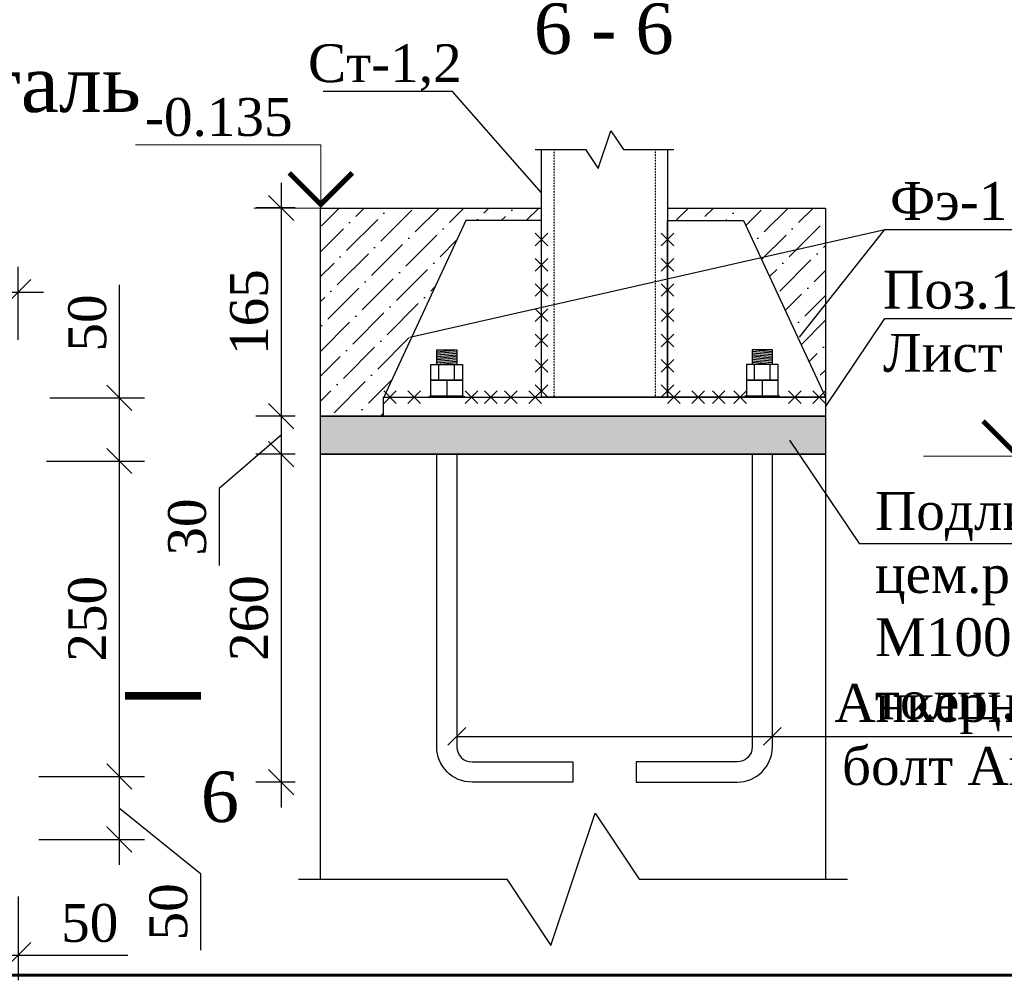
# Model space of a CAD drawing. Header units: millimetres. Extents: x 2063114 to 14983986, y -126020516 to 213791.
# Tile 154 of 256: x 2343014 to 2350815, y -1494544 to -1486930. Entities that reach past the tile are written whole.
import ezdxf
from ezdxf.enums import TextEntityAlignment as Align

# ---------------------------------------------------------------- set-up
doc = ezdxf.new("R2010")
doc.units = ezdxf.units.MM
doc.linetypes.add('ACAD_ISO03W100', pattern=[30, 12, -18])
doc.layers.get('Defpoints').update_dxf_attribs({"color": 6, "lineweight": 35})
doc.styles.get("Standard").update_dxf_attribs({"font": 'arial.ttf'})
doc.styles.add('TIMES', font='times.ttf')
doc.styles.add('Times New Roman', font='times.ttf')
doc.dimstyles.new('10', dxfattribs={"dimtxt": 300, "dimasz": 200, "dimexe": 200, "dimexo": 200, "dimgap": 100, "dimtad": 1, "dimlfac": 0.1, "dimtxsty": 'Standard', "dimblk": 'OBLIQUE', "dimcen": 200, "dimdle": 200, "dimclrd": 256, "dimclre": 256, "dimclrt": 256, "dimadec": 0, "dimazin": 0, "dimtfac": 1, "dimtmove": 0, "dimatfit": 3, "dimldrblk": 'OBLIQUE', "dimfxl": 1, "dimlwd": -1, "dimlwe": -1, "dimarcsym": 0})

# ---------------------------------------------------------------- blocks, each defined once
blk = doc.blocks.new('12231')
at = {"color": 7, "insert": (-9796.994, 322526.388), "char_height": 450, "width": 5059.36845, "attachment_point": 1, "style": 'TIMES'}
blk.add_mtext('\\pi101.56599;Закладная деталь \\P\\pi1964.99425;Зд-1', dxfattribs=at)
blk = doc.blocks.new('15416')
at = {"color": 7, "insert": (1062.358, 317825.55), "char_height": 300, "width": 1955.05479, "attachment_point": 1, "style": 'TIMES'}
blk.add_mtext('\\pi3.23035;Анкерный \\P\\pi63.90087;болт Ан-1  ', dxfattribs=at)
blk = doc.blocks.new('_Oblique')
at = {"color": 0, "linetype": 'ByBlock', "lineweight": -2}
blk.add_line((-0.5, -0.5), (0.5, 0.5), dxfattribs=at)
blk = doc.blocks.new('*D84')
at = {"transparency": 16777216}
for p, q in [((7890.8, 315871.5), (7890.8, 315206.2)), ((8390.8, 315871.5), (8390.8, 315206.2)), ((7690.8, 315406.2), (8390.8, 315406.2)), ((8390.8, 315406.2), (9261, 315406.2))]:
    blk.add_line(p, q, dxfattribs=at)
at = {"layer": 'Defpoints', "color": 0, "transparency": 16777216}
for p in [(7890.8, 316071.5), (8390.8, 316071.5), (8390.8, 315406.2)]:
    blk.add_point(p, dxfattribs=at)
at = {"transparency": 16777216, "xscale": 200, "yscale": 200, "zscale": 200, "rotation": 180}
blk.add_blockref('_Oblique', (7890.8, 315406.2), dxfattribs=at)
at = {"transparency": 16777216, "xscale": 200, "yscale": 200, "zscale": 200}
blk.add_blockref('_Oblique', (8390.8, 315406.2), dxfattribs=at)
at = {"transparency": 16777216, "insert": (8958, 315658.8), "char_height": 300, "attachment_point": 5, "style": 'Times New Roman'}
blk.add_mtext('50', dxfattribs=at)
blk = doc.blocks.new('*D85')
at = {"transparency": 16777216}
for p, q in [((9192.5, 316121.5), (9192.5, 317021.5)), ((8553.7, 316821.5), (9392.5, 316821.5)), ((9192.5, 316571.5), (9835.1, 316051.9)), ((8553.7, 316321.5), (9392.5, 316321.5)), ((9835.1, 316051.9), (9835.1, 315445.9))]:
    blk.add_line(p, q, dxfattribs=at)
at = {"layer": 'Defpoints', "color": 0, "transparency": 16777216}
for p in [(8353.7, 316821.5), (9192.5, 316821.5), (8353.7, 316321.5)]:
    blk.add_point(p, dxfattribs=at)
at = {"transparency": 16777216, "xscale": 200, "yscale": 200, "zscale": 200}
for p, rotation in [((9192.5, 316821.5), 90), ((9192.5, 316321.5), 270)]:
    blk.add_blockref('_Oblique', p, dxfattribs=dict(at, rotation=rotation))
at = {"transparency": 16777216, "insert": (9582.5, 315748.9), "char_height": 300, "attachment_point": 5, "rotation": 90, "style": 'Times New Roman'}
blk.add_mtext('50', dxfattribs=at)
blk = doc.blocks.new('*D86')
at = {"transparency": 16777216}
for p, q in [((9192.5, 316621.5), (9192.5, 319521.5)), ((8615, 319321.5), (9392.5, 319321.5)), ((8615, 316821.5), (9392.5, 316821.5))]:
    blk.add_line(p, q, dxfattribs=at)
at = {"layer": 'Defpoints', "color": 0, "transparency": 16777216}
for p in [(8415, 319321.5), (9192.5, 319321.5), (8415, 316821.5)]:
    blk.add_point(p, dxfattribs=at)
at = {"transparency": 16777216, "xscale": 200, "yscale": 200, "zscale": 200}
for p, rotation in [((9192.5, 319321.5), 90), ((9192.5, 316821.5), 270)]:
    blk.add_blockref('_Oblique', p, dxfattribs=dict(at, rotation=rotation))
at = {"transparency": 16777216, "insert": (8939.9, 318071.5), "char_height": 300, "attachment_point": 5, "rotation": 90, "style": 'Times New Roman'}
blk.add_mtext('250', dxfattribs=at)
blk = doc.blocks.new('*D87')
at = {"transparency": 16777216}
for p, q in [((9192.5, 319821.5), (9192.5, 320718.6)), ((8641.9, 319821.5), (9392.5, 319821.5)), ((9192.5, 319121.5), (9192.5, 319821.5)), ((8641.9, 319321.5), (9392.5, 319321.5))]:
    blk.add_line(p, q, dxfattribs=at)
at = {"layer": 'Defpoints', "color": 0, "transparency": 16777216}
for p in [(8441.9, 319821.5), (9192.5, 319821.5), (8441.9, 319321.5)]:
    blk.add_point(p, dxfattribs=at)
at = {"transparency": 16777216, "xscale": 200, "yscale": 200, "zscale": 200}
for p, rotation in [((9192.5, 319821.5), 90), ((9192.5, 319321.5), 270)]:
    blk.add_blockref('_Oblique', p, dxfattribs=dict(at, rotation=rotation))
at = {"transparency": 16777216, "insert": (8939.9, 320415.6), "char_height": 300, "attachment_point": 5, "rotation": 90, "style": 'Times New Roman'}
blk.add_mtext('50', dxfattribs=at)
blk = doc.blocks.new('*D89')
at = {"transparency": 16777216}
for p, q in [((4890.8, 320282.8), (4890.8, 320860.5)), ((8390.8, 320282.8), (8390.8, 320860.5)), ((4690.8, 320660.5), (8590.8, 320660.5))]:
    blk.add_line(p, q, dxfattribs=at)
at = {"layer": 'Defpoints', "color": 0, "transparency": 16777216}
for p in [(8390.8, 320660.5), (4890.8, 320082.8), (8390.8, 320082.8)]:
    blk.add_point(p, dxfattribs=at)
at = {"transparency": 16777216, "xscale": 200, "yscale": 200, "zscale": 200, "rotation": 180}
blk.add_blockref('_Oblique', (4890.8, 320660.5), dxfattribs=at)
at = {"transparency": 16777216, "xscale": 200, "yscale": 200, "zscale": 200}
blk.add_blockref('_Oblique', (8390.8, 320660.5), dxfattribs=at)
at = {"transparency": 16777216, "insert": (6640.8, 320913.1), "char_height": 300, "attachment_point": 5, "style": 'Times New Roman'}
blk.add_mtext('350', dxfattribs=at)
blk = doc.blocks.new('*D109')
at = {"transparency": 16777216}
for p, q in [((10022.7, 321509.2), (10022.7, 319459.2)), ((10135.1, 321309.2), (9822.7, 321309.2)), ((10135.1, 319659.2), (9822.7, 319659.2))]:
    blk.add_line(p, q, dxfattribs=at)
at = {"layer": 'Defpoints', "color": 0, "transparency": 16777216}
for p in [(10335.1, 321309.2), (10022.7, 319659.2), (10335.1, 319659.2)]:
    blk.add_point(p, dxfattribs=at)
at = {"transparency": 16777216, "xscale": 200, "yscale": 200, "zscale": 200}
for p, rotation in [((10022.7, 321309.2), 90), ((10022.7, 319659.2), 270)]:
    blk.add_blockref('_Oblique', p, dxfattribs=dict(at, rotation=rotation))
at = {"transparency": 16777216, "insert": (9770.1, 320484.2), "char_height": 300, "attachment_point": 5, "rotation": 90, "style": 'Times New Roman'}
blk.add_mtext('165', dxfattribs=at)
blk = doc.blocks.new('*D110')
at = {"transparency": 16777216}
for p, q in [((10022.7, 319859.2), (10022.7, 319159.2)), ((10135.1, 319659.2), (9822.7, 319659.2)), ((10022.7, 319509.2), (9532.2, 319085)), ((10135.1, 319359.2), (9822.7, 319359.2)), ((9532.2, 319085), (9532.2, 318475.8))]:
    blk.add_line(p, q, dxfattribs=at)
at = {"layer": 'Defpoints', "color": 0, "transparency": 16777216}
for p in [(10335.1, 319659.2), (10022.7, 319359.2), (10335.1, 319359.2)]:
    blk.add_point(p, dxfattribs=at)
at = {"transparency": 16777216, "xscale": 200, "yscale": 200, "zscale": 200}
for p, rotation in [((10022.7, 319659.2), 90), ((10022.7, 319359.2), 270)]:
    blk.add_blockref('_Oblique', p, dxfattribs=dict(at, rotation=rotation))
at = {"transparency": 16777216, "insert": (9279.6, 318780.4), "char_height": 300, "attachment_point": 5, "rotation": 90, "style": 'Times New Roman'}
blk.add_mtext('30', dxfattribs=at)
blk = doc.blocks.new('*D111')
at = {"transparency": 16777216}
for p, q in [((10022.7, 319559.2), (10022.7, 316559.2)), ((10135.1, 319359.2), (9822.7, 319359.2)), ((10135.1, 316759.2), (9822.7, 316759.2))]:
    blk.add_line(p, q, dxfattribs=at)
at = {"layer": 'Defpoints', "color": 0, "transparency": 16777216}
for p in [(10335.1, 319359.2), (10022.7, 316759.2), (10335.1, 316759.2)]:
    blk.add_point(p, dxfattribs=at)
at = {"transparency": 16777216, "xscale": 200, "yscale": 200, "zscale": 200}
for p, rotation in [((10022.7, 319359.2), 90), ((10022.7, 316759.2), 270)]:
    blk.add_blockref('_Oblique', p, dxfattribs=dict(at, rotation=rotation))
at = {"transparency": 16777216, "insert": (9770.1, 318059.2), "char_height": 300, "attachment_point": 5, "rotation": 90, "style": 'Times New Roman'}
blk.add_mtext('260', dxfattribs=at)
blk = doc.blocks.new('*U1590')
at = {"color": 0, "lineweight": 60, "ltscale": 25}
blk.add_lwpolyline([(-57400, 41500), (-500, 41500), (-500, 500), (-57400, 500)], close=True, dxfattribs=at)
blk = doc.blocks.new('14641')
blk.add_lwpolyline([(9238.361, 317461.141, 60, 60, 0), (9838.361, 317461.141, 60, 60, 0), (9638.361, 317461.141, 0, 80, 0), (9638.361, 317061.141, 0, 0, 0), (9638.361, 316461.141, 0, 0, 0)], format="xyseb")
at = {"style": 'Times New Roman'}
blk.add_text('6', height=400, dxfattribs=at).set_placement((9838.361, 316861.141), align=Align.TOP_LEFT)
at = {"color": 7, "insert": (4258.89, 322537.724), "char_height": 450, "width": 5059.36845, "attachment_point": 1, "style": 'TIMES'}
blk.add_mtext('\\pi101.56599;Закладная деталь \\P\\pi1938.22785;Зд-2', dxfattribs=at)
dim = blk.add_linear_dim(base=(8390.839, 320660.461), p1=(4890.839, 320082.795), p2=(8390.839, 320082.795), dimstyle='10', override={"dimtxsty": 'Times New Roman'})
dim.commit()
dim.dimension.update_dxf_attribs({"geometry": '*D89', "text_midpoint": (6640.839, 320913.056)})
for base, p1, p2, override, picture, middle in [((9192.455, 319821.46), (8441.936, 319321.46), (8441.936, 319821.46), {"dimtxsty": 'Times New Roman'}, '*D87', (9192.455, 320415.613)), ((9192.455, 316821.46), (8353.684, 316321.46), (8353.684, 316821.46), {"dimtxsty": 'Times New Roman', "dimtmove": 1}, '*D85', (9835.062, 315951.859))]:
    dim = blk.add_linear_dim(base=base, p1=p1, p2=p2, angle=90, dimstyle='10', override=override)
    dim.commit()
    dim.dimension.update_dxf_attribs({"geometry": picture, "text_midpoint": middle, "dimtype": 128})
dim = blk.add_linear_dim(base=(9192.455, 319321.46), p1=(8414.99, 316821.46), p2=(8414.99, 319321.46), angle=90, dimstyle='10', override={"dimtxsty": 'Times New Roman'})
dim.commit()
dim.dimension.update_dxf_attribs({"geometry": '*D86', "text_midpoint": (8939.859, 318071.46)})
dim = blk.add_linear_dim(base=(8390.839, 315406.208), p1=(7890.839, 316071.46), p2=(8390.839, 316071.46), dimstyle='10', override={"dimtxsty": 'Times New Roman'})
dim.commit()
dim.dimension.update_dxf_attribs({"geometry": '*D84', "text_midpoint": (8958.02, 315406.208), "dimtype": 128})
blk = doc.blocks.new('141465')
h = blk.add_hatch()
h.set_pattern_fill('ANSI36', color=0, scale=44, style=0)
h.set_pattern_definition([(45, (-38199.15, 5452.7), (74.08711, 271.65275), [349.25, -69.85, 0, -69.85])])
h.paths.add_polyline_path([(11485.467, 321209.17), (12085.402, 321209.17), (12085.305, 321309.17), (10335.112, 321309.17), (10335.08, 319659.17), (10835.08, 319659.17), (10835.467, 319809.17)])
h.paths.add_polyline_path([(14335.08, 321309.17), (13085.08, 321309.17), (13085.08, 321209.17), (13685.209, 321209.17), (14335.08, 319809.17)])
at = {"lineweight": 9}
h = blk.add_hatch(dxfattribs=at)
h.set_pattern_fill('AR-CONC', color=0, scale=0.5, style=0)
h.set_pattern_definition([(50, (46388.03, 522818.666), (91.092334, -7.969543), [9.525, -104.775]), (355, (46388.03, 522818.67), (-17.621413, 95.52832), [7.62, -83.82]), (100.451, (46395.62, 522818), (73.47125, 87.558344), [8.095, -89.045]), (46.1842, (46388.03, 522844.07), (135.53952, -21.021164), [14.2875, -157.1625]), (96.6356, (46399.32, 522842.31), (118.70212, 123.71278), [12.1425, -133.5675]), (351.184, (46388.03, 522844.07), (118.7023, 123.71256), [11.43, -125.73]), (21, (46400.73, 522837.716), (75.80744, -51.13276), [9.525, -104.775]), (326, (46400.73, 522837.72), (30.901014, 92.093983), [7.62, -83.82]), (71.4514, (46407.05, 522833.455), (106.708245, 40.96143), [8.095, -89.045]), (37.5, (46388.03, 522818.666), (1.5443016, 42.2775194), [0, -82.804, 0, -85.09, 0, -84.1375]), (7.5, (46388.03, 522818.666), (33.409831, 50.090287), [0, -48.514, 0, -80.899, 0, -32.0675]), (327.5, (46359.71, 522818.666), (67.7952976, -2.864372), [0, -31.75, 0, -99.06, 0, -131.445]), (317.5, (46347.01, 522818.666), (74.06459, 12.713246), [0, -41.275, 0, -65.786, 0, -93.345])])
h.paths.add_polyline_path([(10335.08, 319659.17), (14335.08, 319659.17), (14335.08, 319359.17), (10335.08, 319359.17)])
for p, q in [((11041.575, 320285.996), (14805.192, 321137.661)), ((11272.58, 319944.17), (11272.58, 320069.17)), ((11397.58, 319944.17), (11397.58, 320069.17)), ((13772.58, 319944.17), (13772.58, 320069.17)), ((13897.58, 319944.17), (13897.58, 320069.17))]:
    blk.add_line(p, q)
at = {"lineweight": 30}
for p, q in [((12135.471, 321109.445), (12035.462, 321009.454)), ((12135.462, 321009.445), (12035.471, 321109.454)), ((13034.878, 321109.445), (13134.886, 321009.454)), ((13034.886, 321009.445), (13134.878, 321109.454)), ((12135.454, 320909.445), (12035.445, 320809.454)), ((12135.445, 320809.445), (12035.454, 320909.454)), ((13034.895, 320909.445), (13134.904, 320809.454)), ((13034.904, 320809.445), (13134.895, 320909.454)), ((12135.437, 320709.445), (12035.428, 320609.454)), ((12135.428, 320609.445), (12035.437, 320709.454)), ((13034.912, 320709.445), (13134.921, 320609.454)), ((13034.921, 320609.445), (13134.912, 320709.454)), ((12135.505, 320509.17), (12035.497, 320409.179)), ((12135.497, 320409.17), (12035.505, 320509.179)), ((13034.912, 320509.17), (13134.921, 320409.179)), ((13034.921, 320409.17), (13134.912, 320509.179)), ((12135.488, 320309.17), (12035.48, 320209.179)), ((12135.48, 320209.17), (12035.488, 320309.179)), ((13034.929, 320309.17), (13134.938, 320209.179)), ((13034.938, 320209.17), (13134.929, 320309.179)), ((12135.471, 320109.17), (12035.462, 320009.179)), ((12135.462, 320009.17), (12035.471, 320109.179)), ((13034.947, 320109.17), (13134.955, 320009.179)), ((13034.955, 320009.17), (13134.947, 320109.179)), ((10935.467, 319759.166), (10835.467, 319859.166)), ((10835.467, 319759.166), (10935.467, 319859.166)), ((11127.112, 319759.166), (11027.112, 319859.166)), ((11027.112, 319759.166), (11127.112, 319859.166)), ((11579.906, 319759.166), (11479.906, 319859.166)), ((11479.906, 319759.166), (11579.906, 319859.166)), ((11734.543, 319759.166), (11634.543, 319859.166)), ((11634.543, 319759.166), (11734.543, 319859.166)), ((11893.693, 319759.166), (11793.693, 319859.166)), ((11793.693, 319759.166), (11893.693, 319859.166)), ((12085.346, 319859.166), (11985.338, 319759.175)), ((12085.338, 319759.166), (11985.338, 319859.166)), ((11985.338, 319759.166), (12085.338, 319859.166)), ((12085.338, 319759.166), (11985.346, 319859.175)), ((12135.471, 319908.895), (12035.462, 319808.904)), ((12135.462, 319808.895), (12035.471, 319908.904)), ((13034.947, 319908.895), (13134.955, 319808.904)), ((13034.955, 319808.895), (13134.947, 319908.904)), ((13085.071, 319859.166), (13185.08, 319759.175)), ((13085.08, 319759.166), (13185.071, 319859.175)), ((13085.08, 319759.166), (13185.08, 319859.166)), ((13185.08, 319759.166), (13085.08, 319859.166)), ((13276.725, 319759.166), (13376.725, 319859.166)), ((13376.725, 319759.166), (13276.725, 319859.166)), ((13439.497, 319759.166), (13539.497, 319859.166)), ((13539.497, 319759.166), (13439.497, 319859.166)), ((13610.729, 319759.166), (13710.729, 319859.166)), ((13710.729, 319759.166), (13610.729, 319859.166)), ((14043.306, 319759.166), (14143.306, 319859.166)), ((14143.306, 319759.166), (14043.306, 319859.166)), ((14234.951, 319759.166), (14334.951, 319859.166)), ((14334.951, 319759.166), (14234.951, 319859.166))]:
    blk.add_line(p, q, dxfattribs=at)
for points in [[(12085.338, 321428.356), (11380.552, 322231.753), (10356.802, 322231.753)], [(12035.338, 321772.015), (12435.209, 321772.015), (12535.209, 321622.015), (12635.209, 321922.015), (12735.209, 321772.015), (13135.08, 321772.015)], [(13085.08, 321772.015), (13085.08, 319809.17), (12085.338, 319809.17), (12085.338, 321772.015)], [(13085.08, 321309.17), (14335.08, 321309.17), (14335.08, 319659.17), (10335.08, 319659.17), (10335.08, 321309.17), (12085.338, 321309.17)], [(12085.467, 321209.17), (11485.467, 321209.17), (10835.467, 319809.17), (12085.467, 319809.17), (12085.467, 321209.17)], [(13085.209, 321209.17), (13685.209, 321209.17), (14335.209, 319809.17), (13085.209, 319809.17), (13085.209, 321209.17)], [(14128.585, 320285.996), (14805.192, 321137.661), (15821.058, 321137.661)], [(14335.08, 319734.17), (14805.192, 320433.84), (15821.058, 320433.84)], [(11255.08, 320170.101), (11415.08, 320184.085)], [(11255.08, 320157.554), (11415.08, 320171.537)], [(13915.08, 320170.101), (13755.08, 320184.085)], [(13915.08, 320157.554), (13755.08, 320171.537)], [(11255.08, 320145.006), (11415.08, 320158.989)], [(11255.08, 320132.458), (11415.08, 320146.442)], [(11255.08, 320119.911), (11415.08, 320133.894)], [(11255.08, 320107.363), (11415.08, 320121.346)], [(11255.08, 320094.816), (11415.08, 320108.799)], [(11255.08, 320082.268), (11415.08, 320096.251)], [(11255.08, 320069.72), (11415.08, 320083.703)], [(13915.08, 320145.006), (13755.08, 320158.989)], [(13915.08, 320132.458), (13755.08, 320146.442)], [(13915.08, 320119.911), (13755.08, 320133.894)], [(13915.08, 320107.363), (13755.08, 320121.346)], [(13915.08, 320094.816), (13755.08, 320108.799)], [(13915.08, 320082.268), (13755.08, 320096.251)], [(13915.08, 320069.72), (13755.08, 320083.703)], [(11392.362, 320069.17), (11415.08, 320071.156)], [(13777.798, 320069.17), (13755.08, 320071.156)], [(11335.08, 319944.17), (11335.08, 319819.17)], [(13835.08, 319944.17), (13835.08, 319819.17)], [(14049.312, 319470.519), (14602.058, 318650.209), (17349.691, 318650.209)], [(10335.08, 315988.864), (10335.08, 319359.17), (14335.08, 319359.17), (14335.08, 315988.864)], [(11415.08, 317121.679), (16357.447, 317121.679)], [(10160.08, 315988.864), (11810.08, 315988.864), (12160.08, 315463.864), (12510.08, 316513.864), (12860.08, 315988.864), (14510.08, 315988.864)]]:
    blk.add_lwpolyline(points)
at = {"linetype": 'ACAD_ISO03W100', "ltscale": 0.1}
blk.add_lwpolyline([(12985.08, 321772.015), (12985.08, 319809.17), (12185.08, 319809.17), (12185.08, 321772.015)], dxfattribs=at)
at = {"lineweight": 30}
for points in [[(11255.08, 320069.17), (11255.08, 320184.17), (11415.08, 320184.17), (11415.08, 320069.17)], [(13915.08, 320069.17), (13915.08, 320184.17), (13755.08, 320184.17), (13755.08, 320069.17)], [(11485.791, 317192.39), (11344.369, 317050.968)], [(13985.791, 317192.39), (13844.369, 317050.968)]]:
    blk.add_lwpolyline(points, dxfattribs=at)
for points in [[(11210.08, 320069.17), (11460.08, 320069.17), (11460.08, 319944.17), (11210.08, 319944.17)], [(13960.08, 320069.17), (13710.08, 320069.17), (13710.08, 319944.17), (13960.08, 319944.17)], [(11210.08, 319944.17), (11460.08, 319944.17), (11460.08, 319819.17), (11210.08, 319819.17)], [(13960.08, 319944.17), (13710.08, 319944.17), (13710.08, 319819.17), (13960.08, 319819.17)], [(10835.08, 319809.17), (14335.08, 319809.17), (14335.08, 319659.17), (10835.08, 319659.17)], [(10835.08, 319809.17), (14335.08, 319809.17), (14335.08, 319659.17), (10835.08, 319659.17)], [(11197.58, 319819.17), (11472.58, 319819.17), (11472.58, 319809.17), (11197.58, 319809.17)], [(13972.58, 319819.17), (13697.58, 319819.17), (13697.58, 319809.17), (13972.58, 319809.17)], [(10335.08, 319659.17), (14335.08, 319659.17), (14335.08, 319359.17), (10335.08, 319359.17)]]:
    blk.add_lwpolyline(points, close=True)
for points in [[(11415.08, 319359.17), (11415.08, 317039.17, 0.41421356), (11535.08, 316919.17), (12335.08, 316919.17), (12335.08, 316759.17), (11535.08, 316759.17, -0.41421356), (11255.08, 317039.17), (11255.08, 319359.17)], [(13755.08, 319359.17), (13755.08, 317039.17, -0.41421356), (13635.08, 316919.17), (12835.08, 316919.17), (12835.08, 316759.17), (13635.08, 316759.17, 0.41421356), (13915.08, 317039.17), (13915.08, 319359.17)]]:
    blk.add_lwpolyline(points, format="xyb", dxfattribs=at)
at = {"style": 'Times New Roman'}
blk.add_text('6 - 6', height=400, dxfattribs=at).set_placement((12578.891, 322530.695), align=Align.CENTER)
at = {"color": 7, "char_height": 300, "attachment_point": 1, "style": 'TIMES'}
for s, insert, width in [('Ст-1,2', (10235.874, 322606.843), 613.38212), ('Фэ-1', (14846.81, 321515.232), 858.01081), ('Поз.1 \\PЛист', (14791.309, 320811.615), 1143.95169), ('Подливка из цем.р-ра М100\\Pтолщ. 30 мм', (14727.65, 319058.219), 2768.10454), ('\\pi3.23035;Анкерный \\P\\pi63.90087;болт Ан-1 ', (14402.392, 317536.803), 1955.05479)]:
    blk.add_mtext(s, dxfattribs=dict(at, insert=insert, width=width))
for base, p1, p2, override, picture, middle in [((10022.742, 319659.17), (10335.08, 321309.17), (10335.08, 319659.17), {"dimtxsty": 'Times New Roman'}, '*D109', (9770.147, 320484.17)), ((10022.742, 316759.17), (10335.08, 319359.17), (10335.08, 316759.17), {"dimtxsty": 'Times New Roman', "dimtmove": 1}, '*D111', (9770.147, 318059.17))]:
    dim = blk.add_linear_dim(base=base, p1=p1, p2=p2, angle=90, dimstyle='10', override=override)
    dim.commit()
    dim.dimension.update_dxf_attribs({"geometry": picture, "text_midpoint": middle})
dim = blk.add_linear_dim(base=(10022.742, 319359.17), p1=(10335.08, 319659.17), p2=(10335.08, 319359.17), angle=90, dimstyle='10', override={"dimtxsty": 'Times New Roman', "dimtmove": 1})
dim.commit()
dim.dimension.update_dxf_attribs({"geometry": '*D110', "text_midpoint": (9532.167, 318985.045), "dimtype": 128})

msp = doc.modelspace()

# ---------------------------------------------------------------- linework, layer by layer
at = {"color": 7, "lineweight": 13}
for p, q in [((2346121.6205, -1488422.86708), (2344870.1785, -1488422.86708)), ((2350174.73446, -1490390.55402), (2351426.17646, -1490390.55402))]:
    msp.add_line(p, q, dxfattribs=at)
msp.add_lwpolyline([(2345399.42902, -1488422.86708), (2345399.42902, -1487922.86708), (2343932.31792, -1487922.86708)], dxfattribs=at)
at = {"color": 7, "lineweight": 13, "const_width": 40}
for points in [[(2345649.42902, -1488144.58708), (2345399.42902, -1488394.58708), (2345149.42902, -1488144.58708)], [(2350646.92594, -1490112.27402), (2350896.92594, -1490362.27402), (2351146.92594, -1490112.27402)]]:
    msp.add_lwpolyline(points, dxfattribs=at)

# ---------------------------------------------------------------- block references
for name, p in [('*U1590', (2379792.08613, -1495001.43901)), ('141465', (2335062.45668, -1809732.03746)), ('15416', (2334331.31581, -1809749.7244)), ('12231', (2334257.30246, -1809749.7244)), ('14641', (2334610.86494, -1809749.7244))]:
    msp.add_blockref(name, p)

# ---------------------------------------------------------------- texts
at = {"color": 7, "lineweight": 13, "style": 'TIMES'}
msp.add_text('-0.135', height=300, dxfattribs=at).set_placement((2344005.68775, -1487851.56161))

doc.saveas('drawing.dxf')
